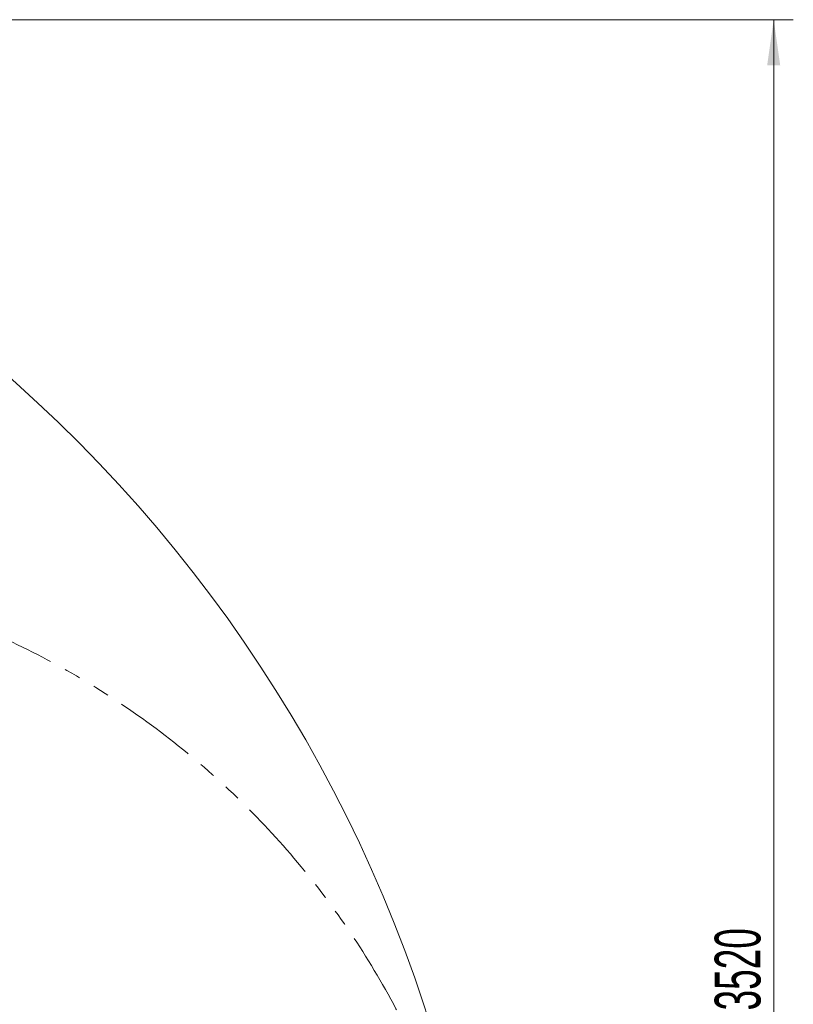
# Model space of a CAD drawing. Header units: millimetres. Extents: x 0 to 14900, y 0 to 10500.
# Tile 29 of 58: x 5588 to 7067, y 6183 to 8065. Entities that reach past the tile are written whole.
import ezdxf

# ---------------------------------------------------------------- set-up
doc = ezdxf.new("R2010")
doc.units = ezdxf.units.MM
doc.header["$LTSCALE"] = 25
doc.linetypes.add('PHANTOM', pattern=[12.7, 6.35, -1.27, 1.27, -1.27, 1.27, -1.27])
doc.styles.add('SLDTEXTSTYLE0', font='TXT', dxfattribs={"width": 0.605})
doc.dimstyles.new('SLDDIMSTYLE0', dxfattribs={"dimtxt": 87.5, "dimasz": 87.5, "dimexe": 0, "dimexo": 0.0625, "dimgap": 21.875, "dimtad": 1, "dimdec": 0, "dimrnd": 1e-09, "dimzin": 12, "dimdsep": 46, "dimtxsty": 'SLDTEXTSTYLE0', "dimsah": 1, "dimcen": 0.09, "dimadec": 0, "dimazin": 3, "dimtfac": 1, "dimtofl": 0, "dimtmove": 0, "dimatfit": 3, "dimfxl": 1, "dimfrac": 2, "dimtolj": 1, "dimtzin": 12, "dimarcsym": 0})

# ---------------------------------------------------------------- blocks, each defined once
blk = doc.blocks.new('_D_5')
at = {"color": 7, "linetype": 'Continuous', "lineweight": 0}
for p, q in [((3808, 8065.3), (7067, 8065.3)), ((7029.5, 8065.3), (7029.5, 4545.2)), ((3838.9, 4545.2), (7067, 4545.2))]:
    blk.add_line(p, q, dxfattribs=at)
at = {"color": 7, "linetype": 'Continuous', "lineweight": 18}
for points in [[(7029.5, 8065.3), (7017, 7977.8), (7042, 7977.8)], [(7029.5, 4545.2), (7042, 4632.7), (7017, 4632.7)]]:
    blk.add_solid(points, dxfattribs=at)
at = {"color": 7, "linetype": 'Continuous', "lineweight": 18, "insert": (6916.7, 6171.6), "char_height": 87.5, "attachment_point": 1, "rotation": 90, "style": 'SLDTEXTSTYLE0'}
blk.add_mtext('3520', dxfattribs=at)

msp = doc.modelspace()

# ---------------------------------------------------------------- linework, layer by layer
at = {"color": 7, "linetype": 'Continuous', "lineweight": 18}
msp.add_arc((3757.9923585, 5325.2433282), 2740.01, 5.0785834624, 154.8428782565, dxfattribs=at)
at = {"color": 7, "linetype": 'PHANTOM', "lineweight": 18}
msp.add_arc((4888.6758285, 5424.1577751), 1605.01, 5.1344227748, 102.1581866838, dxfattribs=at)

# ---------------------------------------------------------------- dimensions: what is measured, and where the dimension line sits
at = {"color": 7, "linetype": 'Continuous', "lineweight": 18}
dim = msp.add_linear_dim(base=(7029.4841952, 4545.2433282), p1=(3757.9923585, 8065.2533282), p2=(3788.8925321, 4545.2433282), angle=90, dimstyle='SLDDIMSTYLE0', dxfattribs=at)
dim.commit()
dim.dimension.update_dxf_attribs({"geometry": '_D_5', "text_midpoint": (7029.4841952, 6305.2483282), "dimtype": 160})

doc.saveas('drawing.dxf')
